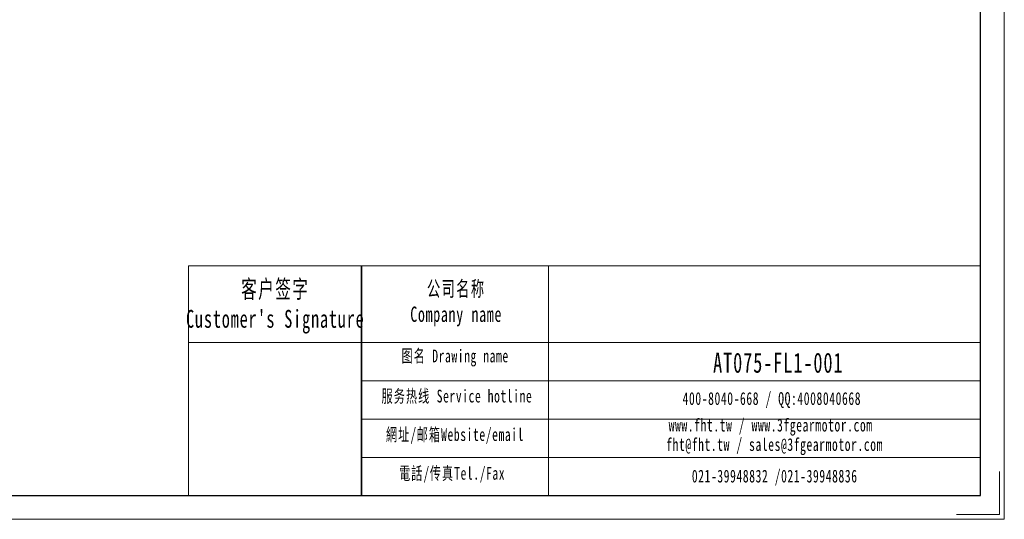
# Model space of a CAD drawing. Header units: millimetres. Extents: x -68 to 597, y -39 to 431.
# Tile 2 of 3: x 271 to 597, y -39 to 126. Entities that reach past the tile are written whole.
import ezdxf

# ---------------------------------------------------------------- set-up
doc = ezdxf.new("R2010")
doc.units = ezdxf.units.MM
doc.layers.get('0').update_dxf_attribs({"lineweight": 35})
for name, color, linetype, lineweight in [('7标注层', 4, 'Continuous', 18), ('SLD-0', 7, 'Continuous', 18), ('图框_外框线', 7, 'Continuous', 18)]:
    doc.layers.add(name, color=color, linetype=linetype, lineweight=lineweight)
doc.styles.add('标准', font='txt', dxfattribs={"width": 0.667})

msp = doc.modelspace()

# ---------------------------------------------------------------- linework, layer by layer
msp.add_line((384.4382, 44.8947), (384.4382, -31.1569))
at = {"layer": '7标注层', "color": 0}
msp.add_line((327.0691, 44.8947), (327.0691, -31.1439), dxfattribs=at)
at = {"layer": '图框_外框线'}
for p, q in [((327.0691, 44.8947), (384.4382, 44.8947)), ((384.4382, 44.8947), (384.4382, -31.1439)), ((384.4382, 44.8947), (589.2622, 44.8947)), ((446.2495, 44.8947), (446.2495, -31.1439)), ((327.0691, 19.5206), (384.4382, 19.5206)), ((384.4382, 19.5206), (589.2622, 19.5206)), ((384.4382, 6.8335), (589.2622, 6.8335)), ((384.4382, -5.8536), (589.2622, -5.8536)), ((384.4382, -18.5406), (589.2622, -18.5406))]:
    msp.add_line(p, q, dxfattribs=at)
at = {"layer": '图框_外框线', "color": 3}
msp.add_lwpolyline([(-68.1525, -39.0646), (597.1829, -39.0646), (597.1829, 431.4226), (-68.1525, 431.4226)], close=True, dxfattribs=at)
at = {"layer": '图框_外框线', "color": 3, "lineweight": 25}
msp.add_lwpolyline([(-28.5492, -31.1439), (589.2622, -31.1439), (589.2622, 423.5019), (-28.5492, 423.5019)], close=True, dxfattribs=at)
at = {"layer": '图框_外框线', "color": 3}
msp.add_lwpolyline([(595.5987, -23.2232), (595.5987, -37.4804), (581.3415, -37.4804)], dxfattribs=at)

# ---------------------------------------------------------------- texts
at = {"layer": 'SLD-0', "color": 1, "attachment_point": 2, "style": '标准'}
for s, insert, char_height, width in [("\\T1.1;客户签字\\PCustomer's Signature", (355.8525, 40.2004), 5.920634, 73.653293), ('\\T1.1;公司名称\\PCompany name', (415.7358, 39.8861), 5.074829, 65.703188), ('\\T1.1;图名 Drawing name', (415.389, 17.1819), 4.229024, 54.083653), ('\\T1.1;\\pxt5.83333;{\\H1.31094x;\\C256;AT075-FL1-001}', (522.3565, 16.1607), 5.074829, 43.087293), ('\\T1.1;服务热线 Service hotline', (415.9887, 3.8838), 4.229024, 60.254386), ('\\T1.1;400-8040-668 / QQ:4008040668', (520.2357, 3.0757), 4.229024, 123.129765), ('\\T1.1;www.fht.tw / www.3fgearmotor.com ', (519.8458, -5.7327), 4.229024, 123.268375), ('\\T1.1;網址/邮箱Website/email', (415.3302, -8.8576), 4.229024, 62.719144), ('\\T1.1;\\pxt12;fht@fht.tw / sales@3fgearmotor.com ', (521.1346, -12.1724), 4.229024, 123.268375), ('\\T1.1;電話/传真Tel./Fax', (414.3827, -21.6983), 4.229024, 63.473471), ('\\T1.1;021-39948832 /021-39948836 ', (521.1788, -22.623), 4.229024, 94.124729)]:
    msp.add_mtext(s, dxfattribs=dict(at, insert=insert, char_height=char_height, width=width))

doc.saveas('drawing.dxf')
